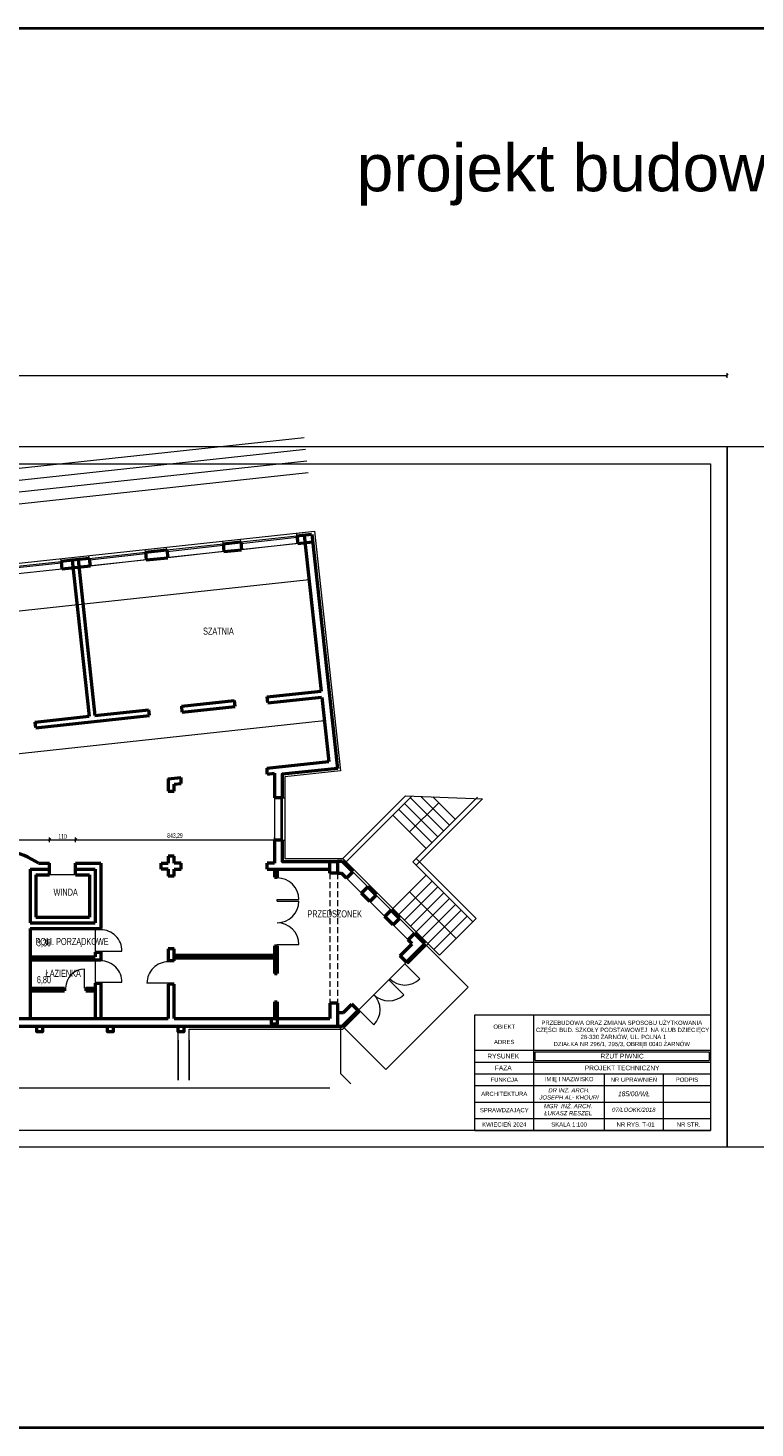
# Model space of a CAD drawing. Header units: millimetres. Extents: x 72202 to 304796, y 21658 to 519946.
# Tile 63 of 95: x 204488 to 207572, y 219413 to 225352. Entities that reach past the tile are written whole.
import ezdxf

# ---------------------------------------------------------------- set-up
doc = ezdxf.new("R2010")
doc.units = ezdxf.units.MM
doc.linetypes.add('DASHED', pattern=[19.05, 12.7, -6.35])
doc.layers.get('Defpoints').update_dxf_attribs({"color": 3})
for name, color, linetype, lineweight in [('linia - gruba - projektowana', 170, 'Continuous', 50), ('LINIA CIENKA', 7, 'Continuous', 13), ('LINIA WYMIAROWANIE', 1, 'Continuous', 9), ('OPISY', 251, 'Continuous', 9)]:
    doc.layers.add(name, color=color, linetype=linetype, lineweight=lineweight)
doc.layers.add('LINIA-NIE DRUKOWAĆ', color=3, linetype='Continuous', lineweight=20, plot=False)
doc.styles.add('simplex', font='arial.ttf')
doc.styles.get("Standard").update_dxf_attribs({"font": 'ARIALN.TTF', "width": 0.75})
doc.dimstyles.new('sebek100', dxfattribs={"dimtxt": 17, "dimasz": 10, "dimexe": 10, "dimexo": 20, "dimgap": 4, "dimtad": 1, "dimrnd": 0.5, "dimtxsty": 'Standard', "dimblk": 'OBLIQUE', "dimcen": 8, "dimclre": 1, "dimazin": 0, "dimtm": 1e-09, "dimtfac": 1, "dimtix": 1, "dimtmove": 1, "dimatfit": 3, "dimldrblk": 'zas', "dimfxl": 0, "dimtolj": 2, "dimlwd": -1, "dimlwe": -1, "dimarcsym": 0})

# ---------------------------------------------------------------- blocks, each defined once
blk = doc.blocks.new('_Oblique')
at = {"color": 0, "linetype": 'ByBlock', "lineweight": -2}
blk.add_line((-0.5, -0.5), (0.5, 0.5), dxfattribs=at)
blk = doc.blocks.new('*D260')
at = {"layer": 'Defpoints', "color": 0, "lineweight": -3, "ltscale": 4}
for p in [(207453.3, 223878.5), (200553.3, 223420.9), (207453.3, 223420.9)]:
    blk.add_point(p, dxfattribs=at)
at = {"layer": 'LINIA CIENKA', "ltscale": 4}
for p, q in [((200553.3, 223868.5), (200553.3, 223888.5)), ((207453.3, 223868.5), (207453.3, 223888.5))]:
    blk.add_line(p, q, dxfattribs=at)
at = {"layer": 'LINIA CIENKA', "color": 0, "ltscale": 4}
blk.add_line((200553.3, 223878.5), (207453.3, 223878.5), dxfattribs=at)
at = {"layer": 'LINIA CIENKA', "color": 0, "ltscale": 4, "xscale": 10, "yscale": 10, "zscale": 10, "rotation": 180}
blk.add_blockref('_Oblique', (200553.3, 223878.5), dxfattribs=at)
at = {"layer": 'LINIA CIENKA', "color": 0, "ltscale": 4, "xscale": 10, "yscale": 10, "zscale": 10}
blk.add_blockref('_Oblique', (207453.3, 223878.5), dxfattribs=at)
at = {"layer": 'LINIA CIENKA', "color": 0, "lineweight": -3, "ltscale": 4, "insert": (204003.3, 223984.6), "char_height": 200, "attachment_point": 5}
blk.add_mtext('\\A2;6900', dxfattribs=at)
blk = doc.blocks.new('zas')
blk = doc.blocks.new('*D282')
at = {"layer": 'Defpoints', "color": 0, "lineweight": -3, "ltscale": 4}
for p in [(204579.8, 221908.8), (204012.8, 221796.3), (204579.8, 221797.6)]:
    blk.add_point(p, dxfattribs=at)
at = {"layer": 'LINIA WYMIAROWANIE', "ltscale": 4}
for p, q in [((204012.8, 221898.8), (204012.8, 221918.8)), ((204579.8, 221898.8), (204579.8, 221918.8))]:
    blk.add_line(p, q, dxfattribs=at)
at = {"layer": 'LINIA WYMIAROWANIE', "color": 0, "ltscale": 4}
blk.add_line((204012.8, 221908.8), (204579.8, 221908.8), dxfattribs=at)
at = {"layer": 'LINIA WYMIAROWANIE', "color": 0, "ltscale": 4, "xscale": 10, "yscale": 10, "zscale": 10, "rotation": 180}
blk.add_blockref('_Oblique', (204012.8, 221908.8), dxfattribs=at)
at = {"layer": 'LINIA WYMIAROWANIE', "color": 0, "ltscale": 4, "xscale": 10, "yscale": 10, "zscale": 10}
blk.add_blockref('_Oblique', (204579.8, 221908.8), dxfattribs=at)
at = {"layer": 'LINIA WYMIAROWANIE', "color": 0, "lineweight": -3, "ltscale": 4, "insert": (204296.3, 221923.1), "char_height": 20, "attachment_point": 5}
blk.add_mtext('\\A2;567', dxfattribs=at)
blk = doc.blocks.new('*D283')
at = {"layer": 'Defpoints', "color": 0, "lineweight": -3, "ltscale": 4}
for p in [(204689.8, 221908.8), (204579.8, 221797.6), (204689.8, 221808.8)]:
    blk.add_point(p, dxfattribs=at)
at = {"layer": 'LINIA WYMIAROWANIE', "ltscale": 4}
for p, q in [((204579.8, 221898.8), (204579.8, 221918.8)), ((204689.8, 221898.8), (204689.8, 221918.8))]:
    blk.add_line(p, q, dxfattribs=at)
at = {"layer": 'LINIA WYMIAROWANIE', "color": 0, "ltscale": 4}
blk.add_line((204579.8, 221908.8), (204689.8, 221908.8), dxfattribs=at)
at = {"layer": 'LINIA WYMIAROWANIE', "color": 0, "ltscale": 4, "xscale": 10, "yscale": 10, "zscale": 10, "rotation": 180}
blk.add_blockref('_Oblique', (204579.8, 221908.8), dxfattribs=at)
at = {"layer": 'LINIA WYMIAROWANIE', "color": 0, "ltscale": 4, "xscale": 10, "yscale": 10, "zscale": 10}
blk.add_blockref('_Oblique', (204689.8, 221908.8), dxfattribs=at)
at = {"layer": 'LINIA WYMIAROWANIE', "color": 0, "lineweight": -3, "ltscale": 4, "insert": (204634.8, 221923.1), "char_height": 20, "attachment_point": 5}
blk.add_mtext('\\A2;110', dxfattribs=at)
blk = doc.blocks.new('*D284')
at = {"layer": 'Defpoints', "color": 0, "lineweight": -3, "ltscale": 4}
for p in [(205533.1, 221908.8), (205533.1, 221875.6), (204689.8, 221808.8)]:
    blk.add_point(p, dxfattribs=at)
at = {"layer": 'LINIA WYMIAROWANIE', "ltscale": 4}
for p, q in [((204689.8, 221898.8), (204689.8, 221918.8)), ((205533.1, 221898.8), (205533.1, 221918.8))]:
    blk.add_line(p, q, dxfattribs=at)
at = {"layer": 'LINIA WYMIAROWANIE', "color": 0, "ltscale": 4}
blk.add_line((204689.8, 221908.8), (205533.1, 221908.8), dxfattribs=at)
at = {"layer": 'LINIA WYMIAROWANIE', "color": 0, "ltscale": 4, "xscale": 10, "yscale": 10, "zscale": 10, "rotation": 180}
blk.add_blockref('_Oblique', (204689.8, 221908.8), dxfattribs=at)
at = {"layer": 'LINIA WYMIAROWANIE', "color": 0, "ltscale": 4, "xscale": 10, "yscale": 10, "zscale": 10}
blk.add_blockref('_Oblique', (205533.1, 221908.8), dxfattribs=at)
at = {"layer": 'LINIA WYMIAROWANIE', "color": 0, "lineweight": -3, "ltscale": 4, "insert": (205111.4, 221924.9), "char_height": 20, "attachment_point": 5}
blk.add_mtext('\\A2;843,29', dxfattribs=at)
blk = doc.blocks.new('*D285')
at = {"layer": 'Defpoints', "color": 0, "lineweight": -3, "ltscale": 4}
for p in [(205734.2, 222514.4), (205745, 222415), (201786.8, 222086.8)]:
    blk.add_point(p, dxfattribs=at)
at = {"layer": 'LINIA WYMIAROWANIE', "ltscale": 4}
for p, q in [((205743.9, 222424.9), (205746.1, 222405.1)), ((201796.5, 221997.4), (201798.6, 221977.5))]:
    blk.add_line(p, q, dxfattribs=at)
at = {"layer": 'LINIA WYMIAROWANIE', "color": 0, "ltscale": 4}
blk.add_line((201797.6, 221987.4), (205745, 222415), dxfattribs=at)
at = {"layer": 'LINIA WYMIAROWANIE', "color": 0, "ltscale": 4, "xscale": 10, "yscale": 10, "zscale": 10}
for p, rotation in [((205745, 222415), 6.182017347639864), ((201797.6, 221987.4), 186.1820173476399)]:
    blk.add_blockref('_Oblique', p, dxfattribs=dict(at, rotation=rotation))
at = {"layer": 'LINIA WYMIAROWANIE', "color": 0, "lineweight": -3, "ltscale": 4, "insert": (203769.8, 222215.3), "char_height": 20, "attachment_point": 5, "rotation": 6.18202}
blk.add_mtext('\\A2;3970', dxfattribs=at)

msp = doc.modelspace()

# ---------------------------------------------------------------- linework, layer by layer
at = {"layer": 'linia - gruba - projektowana'}
for p, q in [((205629.01, 223198.057), (205692.638, 223204.949)), ((205629.01, 223198.057), (205632.563, 223165.249)), ((205659.829, 223201.395), (205731.549, 222539.268)), ((205692.638, 223204.949), (205800.217, 222211.758)), ((204986.269, 223128.437), (205077.237, 223138.29)), ((205077.237, 223138.29), (205080.791, 223105.482)), ((205315.831, 223164.228), (205319.395, 223131.327)), ((205315.842, 223164.135), (205390.405, 223172.212)), ((205319.395, 223131.327), (205393.959, 223139.404)), ((205390.405, 223172.212), (205393.959, 223139.404)), ((205632.563, 223165.249), (205696.191, 223172.141)), ((204675.576, 223094.878), (204628.353, 223089.763)), ((204628.353, 223089.763), (204631.916, 223056.862)), ((204747.655, 223102.685), (204675.576, 223094.878)), ((204675.576, 223094.878), (204747.306, 222432.658)), ((204700.431, 223097.57), (204772.161, 222435.35)), ((204747.655, 223102.685), (204751.219, 223069.784)), ((204986.249, 223128.623), (204989.823, 223095.629)), ((204986.249, 223128.623), (204989.823, 223095.629)), ((204989.823, 223095.629), (205080.791, 223105.482)), ((204751.219, 223069.784), (204631.916, 223056.862)), ((205502.887, 222514.5), (205731.549, 222539.268)), ((205140.009, 222475.194), (205363.701, 222499.424)), ((205366.393, 222474.569), (205363.701, 222499.424)), ((205505.579, 222489.645), (205502.887, 222514.5)), ((205505.579, 222489.645), (205734.241, 222514.414)), ((205734.241, 222514.414), (205763.855, 222241.013)), ((204518.644, 222407.89), (204747.306, 222432.658)), ((204521.336, 222383.035), (205003.516, 222435.263)), ((204772.161, 222435.35), (205000.823, 222460.118)), ((205003.516, 222435.263), (205000.823, 222460.118)), ((205142.701, 222450.34), (205140.009, 222475.194)), ((205142.701, 222450.34), (205366.393, 222474.569)), ((204521.336, 222383.035), (204518.644, 222407.89)), ((205540.164, 222216.783), (205763.855, 222241.013)), ((205503.08, 222212.766), (205540.164, 222216.783)), ((205503.08, 222187.62), (205503.08, 222212.766)), ((205503.08, 222187.62), (205533.08, 222190.869)), ((205533.08, 222190.869), (205533.08, 222087.082)), ((205082.839, 222167.247), (205137.839, 222173.204)), ((205082.839, 222167.247), (205082.839, 222114.809)), ((205107.839, 222144.809), (205137.839, 222148.058)), ((205107.839, 222114.809), (205107.839, 222144.809)), ((205137.839, 222148.058), (205137.839, 222173.204)), ((205082.839, 222114.809), (205107.839, 222114.809)), ((205566.08, 222087.082), (205533.08, 222087.082)), ((205533.08, 221907.082), (205533.08, 221808.846)), ((205566.08, 221907.082), (205533.08, 221907.082)), ((205082.839, 221838.699), (205082.839, 221808.846)), ((205107.839, 221838.699), (205082.839, 221838.699)), ((205107.839, 221808.846), (205107.839, 221838.699)), ((204496.792, 221783.846), (204579.792, 221783.846)), ((204496.792, 221783.846), (204496.792, 221555.846)), ((204533.292, 221808.846), (204579.792, 221808.846)), ((204579.792, 221759.846), (204579.792, 221808.846)), ((204689.792, 221808.846), (204796.792, 221808.846)), ((204689.792, 221759.846), (204689.792, 221808.846)), ((204689.792, 221783.846), (204772.792, 221783.846)), ((204772.792, 221783.846), (204772.792, 221555.846)), ((204796.792, 221808.846), (204796.792, 221531.846)), ((205052.839, 221808.846), (205082.839, 221808.846)), ((205052.839, 221783.699), (205052.839, 221808.846)), ((205082.839, 221783.846), (205052.839, 221783.846)), ((205082.839, 221783.846), (205082.839, 221753.846)), ((205137.839, 221808.846), (205107.839, 221808.846)), ((205107.839, 221783.846), (205137.839, 221783.846)), ((205137.839, 221783.699), (205137.839, 221808.846)), ((205533.08, 221808.846), (205503.08, 221808.846)), ((205503.08, 221783.699), (205503.08, 221808.846)), ((205503.08, 221783.846), (205768.44, 221783.846)), ((205533.08, 221783.846), (205533.08, 221749.846)), ((205545.08, 221783.846), (205545.08, 221749.846)), ((205768.44, 221766.846), (205768.44, 221816.846)), ((205801.44, 221766.846), (205768.44, 221766.846)), ((205801.44, 221816.846), (205801.44, 221767.721)), ((205821.44, 221816.846), (205801.44, 221816.846)), ((205801.44, 221766.846), (205817.7, 221766.846)), ((205838.599, 221745.946), (205817.7, 221766.846)), ((205865.47, 221772.816), (205821.44, 221816.846)), ((205838.599, 221745.946), (205865.47, 221772.816)), ((204520.792, 221759.846), (204579.792, 221759.846)), ((204520.792, 221759.846), (204520.792, 221579.846)), ((204689.792, 221759.846), (204748.792, 221759.846)), ((204748.792, 221759.846), (204748.792, 221579.846)), ((205107.839, 221753.846), (205082.839, 221753.846)), ((205533.08, 221749.846), (205545.08, 221749.846)), ((205902.239, 221682.306), (205929.109, 221709.176)), ((205964.464, 221673.821), (205929.109, 221709.176)), ((205937.594, 221646.951), (205902.239, 221682.306)), ((205937.594, 221646.951), (205964.464, 221673.821)), ((206001.234, 221583.311), (206028.104, 221610.181)), ((206063.459, 221574.826), (206028.104, 221610.181)), ((204496.792, 221555.846), (204772.792, 221555.846)), ((204496.792, 221531.846), (204796.792, 221531.846)), ((204496.792, 221531.846), (204496.792, 221150.846)), ((204520.792, 221579.846), (204748.792, 221579.846)), ((206036.589, 221547.956), (206001.234, 221583.311)), ((206036.589, 221547.956), (206063.459, 221574.826)), ((206100.229, 221484.316), (206127.099, 221511.186)), ((206117.2, 221467.346), (206100.229, 221484.316)), ((206170.94, 221467.346), (206127.099, 221511.186)), ((204496.792, 221411.846), (204772.792, 221411.846)), ((204772.792, 221431.846), (204796.792, 221431.846)), ((204772.792, 221431.846), (204772.792, 221411.846)), ((204796.792, 221431.846), (204796.792, 221399.846)), ((205082.839, 221445.846), (205082.839, 221395.846)), ((205107.839, 221445.846), (205082.839, 221445.846)), ((205107.839, 221419.846), (205533.08, 221419.846)), ((205533.08, 221458.846), (205545.08, 221458.846)), ((205533.08, 221458.846), (205533.08, 221340.846)), ((205545.08, 221458.846), (205545.08, 221340.846)), ((206066.288, 221416.434), (206117.2, 221467.346)), ((206093.158, 221389.564), (206066.288, 221416.434)), ((206093.158, 221389.564), (206170.94, 221467.346)), ((204496.792, 221399.846), (204796.792, 221399.846)), ((205107.839, 221395.846), (205082.839, 221395.846)), ((205107.839, 221407.846), (205533.08, 221407.846)), ((204772.792, 221299.846), (204772.792, 221150.846)), ((204772.792, 221299.846), (204796.792, 221299.846)), ((204796.792, 221299.846), (204796.792, 221150.846)), ((205082.839, 221295.846), (205082.839, 221150.846)), ((205107.839, 221295.846), (205082.839, 221295.846)), ((205533.08, 221340.846), (205545.08, 221340.846)), ((204496.792, 221279.846), (204642.792, 221279.846)), ((204496.792, 221267.846), (204642.792, 221267.846)), ((204642.792, 221279.846), (204642.792, 221267.846)), ((204732.792, 221279.846), (204732.792, 221267.846)), ((204732.792, 221279.846), (204772.792, 221279.846)), ((204732.792, 221267.846), (204772.792, 221267.846)), ((205533.08, 221220.846), (205545.08, 221220.846)), ((205533.08, 221220.846), (205533.08, 221150.846)), ((205545.08, 221220.846), (205545.08, 221150.846)), ((205768.44, 221216.096), (205768.44, 221150.846)), ((205801.44, 221216.096), (205768.44, 221216.096)), ((205801.44, 221216.096), (205801.44, 221117.846)), ((205801.44, 221175.846), (205825.7, 221175.846)), ((205821.44, 221117.846), (205888.097, 221184.503)), ((205825.7, 221175.846), (205861.227, 221211.373)), ((205888.097, 221184.503), (205861.227, 221211.373)), ((203100.292, 221150.846), (205082.839, 221150.846)), ((203100.292, 221117.846), (204932.445, 221117.846)), ((204932.445, 221117.846), (205801.44, 221117.846)), ((205107.839, 221150.846), (205768.44, 221150.846)), ((205801.44, 221117.846), (205821.44, 221117.846))]:
    msp.add_line(p, q, dxfattribs=at)
for points in [[(205800.217, 222211.758), (205566.08, 222186.397), (205566.08, 222087.082)], [(205566.08, 221907.082), (205566.08, 221816.846), (205801.44, 221816.846)], [(205107.839, 221753.846), (205107.839, 221783.846)], [(205107.839, 221395.846), (205107.839, 221445.846)], [(205107.839, 221150.846), (205107.839, 221295.846)]]:
    msp.add_lwpolyline(points, dxfattribs=at)
for points in [[(204525.292, 221117.846), (204549.292, 221117.846), (204549.292, 221093.846), (204525.292, 221093.846)], [(204825.292, 221117.846), (204849.292, 221117.846), (204849.292, 221093.846), (204825.292, 221093.846)], [(205125.292, 221117.846), (205149.292, 221117.846), (205149.292, 221093.846), (205125.292, 221093.846)], [(205521.08, 221150.846), (205545.08, 221150.846), (205545.08, 221126.846), (205521.08, 221126.846)]]:
    msp.add_lwpolyline(points, close=True, dxfattribs=at)
msp.add_arc((204365.255, 221567.112), 294.4, 55.1954888, 82.2819847, dxfattribs=at)
at = {"layer": 'LINIA CIENKA'}
for p, q in [((202728.86, 222895.991), (205703.276, 223218.171)), ((205390.433, 223171.997), (205629.028, 223197.935)), ((205391.082, 223166.032), (205629.676, 223191.97)), ((205629.01, 223198.057), (205627.712, 223210.081)), ((205627.717, 223209.987), (205703.276, 223218.171)), ((205703.276, 223218.171), (205813.44, 222201.12)), ((204986.249, 223128.623), (204984.951, 223140.647)), ((205077.237, 223138.29), (205075.94, 223150.314)), ((205077.252, 223138.198), (205315.846, 223164.136)), ((205077.9, 223132.233), (205316.495, 223158.171)), ((205319.405, 223131.234), (205080.801, 223105.389)), ((205315.842, 223164.135), (205314.544, 223176.159)), ((205390.405, 223172.212), (205389.108, 223184.236)), ((205632.563, 223165.249), (205393.959, 223139.404)), ((204389.773, 223063.732), (204628.367, 223089.67)), ((204390.422, 223057.767), (204629.016, 223083.705)), ((204628.353, 223089.763), (204627.055, 223101.786)), ((204747.67, 223102.593), (204746.372, 223114.616)), ((204747.67, 223102.593), (204986.264, 223128.531)), ((204748.318, 223096.628), (204986.912, 223122.566)), ((204989.823, 223095.629), (204751.219, 223069.784)), ((204631.926, 223056.768), (204393.322, 223030.923)), ((205774.857, 222445.889), (205791.01, 222296.761)), ((205813.44, 222201.12), (205578.08, 222175.627)), ((205578.08, 222175.627), (205578.08, 221828.846)), ((205533.08, 222087.082), (205533.08, 221912.633)), ((205561.08, 222087.082), (205561.08, 221907.082)), ((205566.08, 222087.082), (205566.08, 221907.082)), ((205566.08, 222087.082), (205578.08, 222087.082)), ((205823.582, 221828.846), (206089.433, 222094.696)), ((205837.724, 221814.703), (206116.683, 222093.662)), ((206089.433, 222094.696), (206416.437, 222082.289)), ((206106.425, 221941.983), (206230.804, 222065.091)), ((206120.567, 221814.703), (206395.292, 222089.429)), ((206134.709, 221800.561), (206416.437, 222082.289)), ((205533.08, 221912.633), (205533.08, 221907.082)), ((205566.08, 221907.082), (205578.08, 221907.082)), ((205578.08, 221828.846), (205823.582, 221828.846)), ((205823.582, 221828.846), (206185.082, 221467.346)), ((205865.47, 221772.816), (205929.109, 221709.176)), ((206120.567, 221814.703), (206375.125, 221560.145)), ((205545.08, 221746.846), (205545.08, 221749.846)), ((205838.615, 221745.961), (205902.255, 221682.322)), ((206177.135, 221758.135), (206035.714, 221616.714)), ((206201.884, 221733.386), (206060.463, 221591.965)), ((206226.633, 221708.637), (206085.211, 221567.216)), ((205545.08, 221648.846), (205545.08, 221654.846)), ((205545.08, 221654.846), (205637.08, 221654.846)), ((205545.08, 221648.846), (205637.08, 221648.846)), ((205937.61, 221646.966), (206001.25, 221583.327)), ((205964.464, 221673.821), (206028.104, 221610.181)), ((206251.381, 221683.889), (206109.96, 221542.467)), ((206276.13, 221659.14), (206134.709, 221517.719)), ((206300.879, 221634.391), (206159.458, 221492.97)), ((206325.628, 221609.642), (206184.206, 221468.221)), ((204796.792, 221531.846), (204796.792, 221526.846)), ((206036.605, 221547.971), (206100.245, 221484.332)), ((206063.459, 221574.826), (206127.099, 221511.186)), ((206350.376, 221584.894), (206208.955, 221443.472)), ((204796.792, 221431.846), (204796.792, 221436.846)), ((204796.792, 221436.846), (204886.791, 221436.425)), ((205545.08, 221458.846), (205545.08, 221464.846)), ((205545.08, 221464.846), (205637.08, 221464.846)), ((206185.082, 221467.346), (206100.229, 221382.493)), ((206233.704, 221418.724), (206185.082, 221467.346)), ((204727.792, 221279.846), (204727.792, 221359.846)), ((204796.792, 221399.846), (204796.792, 221394.846)), ((205082.839, 221395.846), (205082.839, 221390.846)), ((205888.097, 221184.503), (206093.158, 221389.564)), ((206086.087, 221382.493), (206149.726, 221318.853)), ((206093.158, 221389.564), (206100.229, 221382.493)), ((204796.792, 221299.846), (204796.792, 221304.846)), ((204796.792, 221304.846), (204886.791, 221304.425)), ((205082.839, 221300.846), (204992.84, 221300.425)), ((205082.839, 221295.846), (205082.839, 221300.846)), ((206018.912, 221315.318), (206082.551, 221251.678)), ((204642.792, 221279.846), (204647.792, 221279.846)), ((204732.792, 221279.846), (204727.792, 221279.846)), ((205895.168, 221177.432), (205823.582, 221105.846)), ((205888.097, 221184.503), (205895.168, 221177.432)), ((205891.632, 221188.038), (205955.272, 221124.399)), ((205813.44, 221117.846), (205813.44, 220917.846)), ((206383.292, 221165.846), (207383.292, 221165.846)), ((205125.292, 220888.846), (205125.292, 221105.846)), ((205125.292, 221058.815), (205125.292, 220888.846)), ((205171.44, 221105.846), (205823.582, 221105.846)), ((205171.44, 220888.846), (205171.44, 221105.846)), ((205171.44, 221058.815), (205171.44, 220888.846)), ((205171.44, 221053.815), (205171.44, 221058.815)), ((205171.44, 221058.815), (205171.44, 221053.815)), ((205857.47, 220873.816), (205813.44, 220917.846))]:
    msp.add_line(p, q, dxfattribs=at)
at = {"layer": 'LINIA CIENKA', "linetype": 'DASHED', "ltscale": 2}
for p, q in [((205768.44, 221766.846), (205768.44, 221216.096)), ((205801.44, 221766.846), (205801.44, 221216.096))]:
    msp.add_line(p, q, dxfattribs=at)
at = {"layer": 'LINIA CIENKA'}
msp.add_lwpolyline([(200853.292, 220675.846), (200853.292, 223503.294), (207383.292, 223503.294), (207383.292, 220675.846)], close=True, dxfattribs=at)
for points in [[(206226.633, 221920.769), (206085.211, 222062.191)], [(206251.381, 221945.518), (206109.96, 222086.94)], [(206276.13, 221970.267), (206154.156, 222092.241)], [(206300.879, 221995.016), (206205.606, 222090.289)], [(206177.135, 221871.272), (206035.714, 222012.693)], [(206201.884, 221896.021), (206060.463, 222037.442)], [(206134.709, 221828.846), (206389.267, 221574.287), (206233.704, 221418.724)], [(206304.414, 221489.434), (206106.425, 221687.424)], [(206170.94, 221467.346), (206354.787, 221283.498), (206005.287, 220933.998), (205821.44, 221117.846)]]:
    msp.add_lwpolyline(points, dxfattribs=at)
for centre, radius, start, end in [((205545.08, 221654.846), 92, 0, 90), ((205545.08, 221648.846), 92, 270, 0), ((204796.371, 221436.848), 90.421, 359.7319305, 89.7331818), ((205545.08, 221464.846), 92, 0, 90), ((204727.792, 221279.846), 80, 90, 180), ((204796.371, 221304.848), 90.421, 359.7319305, 89.7331818), ((205083.26, 221300.848), 90.421, 90.2668182, 180.2680695), ((206086.087, 221382.493), 90, 225, 315), ((205891.632, 221188.038), 90, 315, 45), ((206018.912, 221315.318), 90, 225, 315)]:
    msp.add_arc(centre, radius, start, end, dxfattribs=at)
at = {"layer": 'LINIA WYMIAROWANIE', "lineweight": -3, "ltscale": 1.2}
for p, q in [((205107.839, 221838.699), (205082.839, 221838.699)), ((205107.839, 221753.846), (205082.839, 221753.846)), ((205813.44, 221105.846), (205813.44, 221117.846))]:
    msp.add_line(p, q, dxfattribs=at)
at = {"layer": 'LINIA WYMIAROWANIE', "lineweight": 40, "ltscale": 4}
msp.add_lwpolyline([(189252.203, 225352.466), (235397.589, 225352.466), (235397.589, 219413.411), (189252.203, 219413.411)], close=True, dxfattribs=at)
at = {"layer": 'LINIA-NIE DRUKOWAĆ'}
for p, q in [((200914.956, 223101.854), (205660.201, 223615.845)), ((200920.341, 223052.144), (205665.585, 223566.136)), ((200925.725, 223002.435), (205670.969, 223516.427)), ((200931.11, 222952.726), (205676.354, 223466.718)), ((205680.398, 223011.506), (201129.02, 222518.513))]:
    msp.add_line(p, q, dxfattribs=at)
for points in [[(200553.292, 223575.846), (200553.292, 220605.846), (207453.292, 220605.846), (207453.292, 223575.846)], [(207453.292, 223575.846), (207453.292, 220605.846), (211653.292, 220605.846), (211653.292, 223575.846)], [(204748.792, 221759.846), (204520.792, 221759.846), (204520.792, 221579.846), (204748.792, 221579.846)], [(204772.792, 221411.846), (204496.792, 221411.846), (204496.792, 221531.846), (204772.792, 221531.846)], [(204496.792, 221399.846), (204772.792, 221399.846), (204772.792, 221150.846), (204496.792, 221150.846)]]:
    msp.add_lwpolyline(points, close=True, dxfattribs=at)
for points in [[(205502.887, 222514.5), (205731.549, 222539.268), (205663.383, 223168.587), (204703.995, 223064.669)], [(205140.009, 222475.194), (205363.701, 222499.424)], [(205503.08, 222187.62), (205533.08, 222190.869)], [(205107.839, 222114.809), (205107.839, 222144.809), (205137.839, 222148.058)], [(205137.839, 221808.846), (205107.839, 221808.846)], [(205137.839, 221783.846), (205107.839, 221783.846), (205107.839, 221753.846)], [(202156.649, 220855.846), (205768.44, 220855.846)]]:
    msp.add_lwpolyline(points, dxfattribs=at)
at = {"layer": 'OPISY'}
for p, q in [((207383.292, 222771.063), (207383.292, 222351.063)), ((206383.292, 220675.846), (206383.292, 221165.846)), ((206633.292, 220675.846), (206633.292, 221165.846)), ((207383.292, 221095.846), (207383.292, 220675.846)), ((206383.292, 221015.846), (207383.292, 221015.846)), ((206639.292, 220971.846), (206639.292, 221009.846)), ((206639.292, 221009.846), (207377.292, 221009.846)), ((207377.292, 221009.846), (207377.292, 220971.846)), ((206383.292, 220965.846), (207383.292, 220965.846)), ((206639.292, 220971.846), (207377.292, 220971.846)), ((206383.292, 220915.846), (207383.292, 220915.846)), ((206933.292, 220675.846), (206933.292, 220915.846)), ((207183.292, 220675.846), (207183.292, 220915.846)), ((206383.292, 220865.846), (207383.292, 220865.846)), ((206383.292, 220795.846), (207383.292, 220795.846)), ((206383.292, 220725.846), (207383.292, 220725.846)), ((206383.292, 220675.846), (207383.292, 220675.846))]:
    msp.add_line(p, q, dxfattribs=at)

# ---------------------------------------------------------------- texts
at = {"layer": 'LINIA-NIE DRUKOWAĆ', "char_height": 30, "width": 125.07, "attachment_point": 1}
for s, insert in [('3,30', (204525.464, 221486.728)), ('6,80', (204525.464, 221330.286))]:
    msp.add_mtext(s, dxfattribs=dict(at, insert=insert))
at = {"layer": 'OPISY', "attachment_point": 5, "style": 'simplex'}
for s, insert, char_height, width in [('projekt budowlany', (207008.292, 224729.549), 200, 5725.2082), ('OBIEKT', (206508.292, 221115.846), 18, 250), ('\\A1;PRZEBUDOWA ORAZ ZMIANA SPOSOBU UŻYTKOWANIA\\P CZĘŚCI BUD. SZKOŁY PODSTAWOWEJ  NA KLUB DZIECIĘCY  \\P  26-330 ŻARNÓW, UL. POLNA 1\\PDZIAŁKA NR 296/1, 295/3, OBRĘB 0040 ŻARNÓW', (207006.671, 221084.592), 18, 879.64412), ('\\PADRES', (206508.292, 221065.846), 18, 250), ('RYSUNEK', (206503.963, 220990.846), 20, 241.34214), ('RZUT PIWNIC', (207008.292, 220990.846), 20, 738), ('FAZA', (206503.963, 220940.846), 20, 241.34214), ('PROJEKT TECHNICZNY ', (207008.292, 220940.846), 20, 738), ('FUNKCJA', (206508.292, 220890.846), 18, 250), ('IMIĘ I NAZWISKO', (206783.292, 220890.846), 18, 300), ('NR UPRAWNIEŃ', (207058.292, 220890.846), 18, 250), ('PODPIS', (207283.292, 220890.846), 18, 200), ('ARCHITEKTURA', (206508.292, 220830.846), 18, 250), ('{\\fArial|b0|i1|c238|p34;DR INŻ. ARCH. \\PJOSEPH AL- KHOURI}', (206783.292, 220830.846), 18, 300), ('{\\fArial|b0|i1|c238|p34;185/00/WŁ}', (207058.292, 220830.846), 20, 250), ('SPRAWDZAJĄCY', (206508.411, 220759.127), 18, 300), ('{\\fArial|b0|i1|c238|p34;MGR  INŻ. ARCH. \\PŁUKASZ RESZEL}', (206779.151, 220763.822), 18, 300), ('{\\fArial|b0|i1|c238|p34;07/LOOKK/2018}', (207057.623, 220763.213), 18, 300), ('KWIECIEŃ 2024', (206508.292, 220700.846), 18, 250), ('SKALA 1:100', (206783.292, 220700.846), 18, 300), ('  NR RYS. T-01', (207058.292, 220700.846), 18, 250), ('  NR STR.', (207283.292, 220700.846), 18, 200)]:
    msp.add_mtext(s, dxfattribs=dict(at, insert=insert, char_height=char_height, width=width))
at = {"layer": 'OPISY', "char_height": 30, "attachment_point": 1}
for s, insert, width in [('{\\W3.13918; }SZATNIA', (205200.791, 222808.92), 237.09004), ('{\\W3.13918; }WINDA', (204566.459, 221701.289), 385.25632), ('{\\W3.13918; }PRZEDSZONEK', (205643.37, 221609.42), 237.09004), ('{\\W3.13918; }POM. PORZĄDKOWE', (204489.934, 221492.065), 345.78163), ('{\\W3.13918; }ŁAZIENKA', (204533.151, 221357.087), 237.09004)]:
    msp.add_mtext(s, dxfattribs=dict(at, insert=insert, width=width))

# ---------------------------------------------------------------- dimensions: what is measured, and where the dimension line sits
at = {"layer": 'LINIA CIENKA', "lineweight": -3, "ltscale": 4}
dim = msp.add_linear_dim(base=(207453.292, 223878.478), p1=(200553.292, 223420.931), p2=(207453.292, 223420.931), dimstyle='sebek100', override={"dimtxt": 200, "dimrnd": 0, "dimclre": 256, "dimtfill": 1, "dimarcsym": 2}, dxfattribs=at)
dim.commit()
dim.dimension.update_dxf_attribs({"geometry": '*D260', "text_midpoint": (204003.292, 223984.593)})
at = {"layer": 'LINIA WYMIAROWANIE', "lineweight": -3, "ltscale": 4}
dim = msp.add_aligned_dim(p1=(201786.792, 222086.837), p2=(205734.241, 222514.414), distance=-100, text='3970', dimstyle='sebek100', override={"dimtxt": 20, "dimrnd": 0, "dimclre": 256, "dimtfill": 1, "dimarcsym": 2}, dxfattribs=at)
dim.commit()
dim.dimension.update_dxf_attribs({"geometry": '*D285', "text_midpoint": (203769.755, 222215.336)})
for base, p1, p2, picture, middle in [((204579.792, 221908.846), (204012.792, 221796.346), (204579.792, 221797.642), '*D282', (204296.292, 221923.057)), ((204689.792, 221908.846), (204579.792, 221797.642), (204689.792, 221808.846), '*D283', (204634.792, 221923.057)), ((205533.08, 221908.846), (204689.792, 221808.846), (205533.08, 221875.567), '*D284', (205111.436, 221924.865))]:
    dim = msp.add_linear_dim(base=base, p1=p1, p2=p2, dimstyle='sebek100', override={"dimtxt": 20, "dimrnd": 0, "dimclre": 256, "dimtfill": 1, "dimarcsym": 2}, dxfattribs=at)
    dim.commit()
    dim.dimension.update_dxf_attribs({"geometry": picture, "text_midpoint": middle})

doc.saveas('drawing.dxf')
